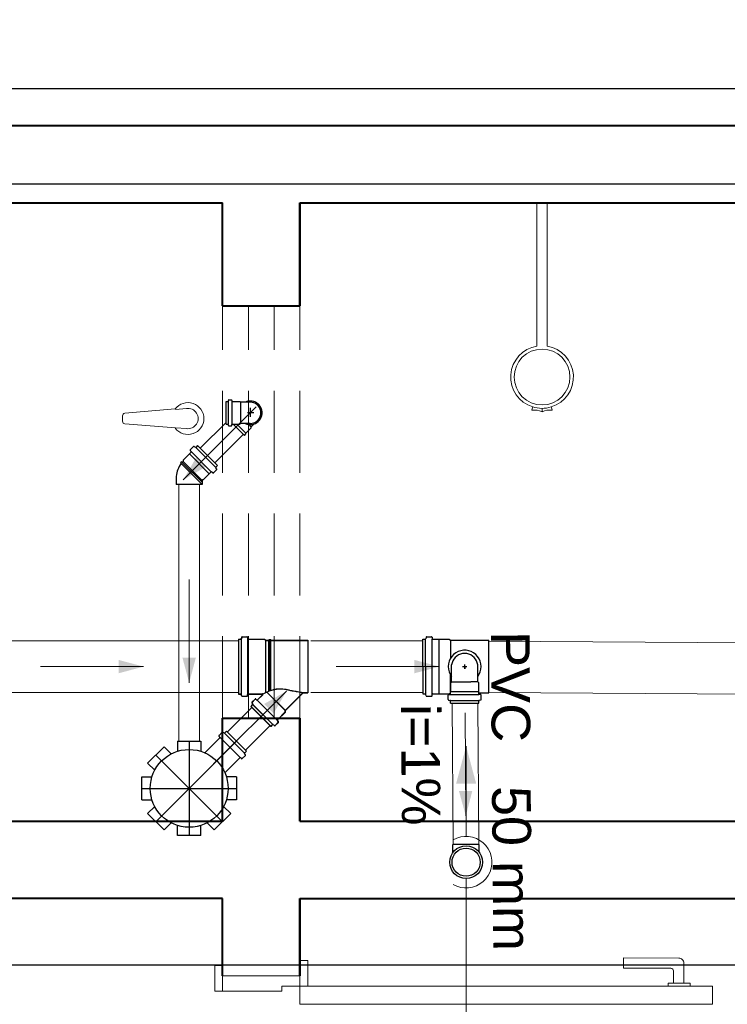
# Model space of a CAD drawing. Header units: millimetres. Extents: x 53 to 3943, y 29 to 3483.
# Tile 17 of 52: x 3880.69 to 3883.44, y 3420.02 to 3423.84. Entities that reach past the tile are written whole.
import ezdxf

# ---------------------------------------------------------------- set-up
doc = ezdxf.new("R2010")
doc.units = ezdxf.units.MM
doc.header["$MEASUREMENT"] = 0
doc.linetypes.add('DASHDOT', pattern=[2.54, 1.27, -0.635, 0, -0.635])
doc.linetypes.add('HIDDEN2', pattern=[0.47625, 0.3175, -0.15875])
doc.layers.get('0').update_dxf_attribs({"color": 5})
for name, color, linetype, lineweight in [('CV-Condutos', 1, 'Continuous', 5), ('CV-Indicação coluna', 5, 'Continuous', 5), ('CV-Sentido conduto', 9, 'Continuous', 5), ('CV-Textos conduto', 7, 'Continuous', 5), ('DI-Detalhes', 1, 'Continuous', 30), ('MB_ALVENARIA', 7, 'Continuous', 40), ('MB_ESQUADRIA', 7, 'Continuous', 5), ('MB_MOBILIÁRIO', 8, 'Continuous', 13), ('TQ-Condutos', 3, 'Continuous', 5), ('TQ-Sentido conduto', 9, 'Continuous', 5)]:
    doc.layers.add(name, color=color, linetype=linetype, lineweight=lineweight)
doc.layers.add('Simbolos', color=5, linetype='Continuous')
doc.layers.add('Simbolos_int', color=2, linetype='Continuous')
doc.styles.add('Arial', font='txt')

msp = doc.modelspace()

# ---------------------------------------------------------------- hatches: boundary and pattern name
at = {"layer": 'CV-Condutos', "linetype": 'Continuous'}
msp.add_hatch(color=256, dxfattribs=at).paths.add_polyline_path([(3882.4249, 3421.0167), (3882.3861, 3420.8719), (3882.4637, 3420.8719)])
at = {"layer": 'CV-Sentido conduto', "linetype": 'Continuous'}
msp.add_hatch(color=256, dxfattribs=at).paths.add_polyline_path([(3882.4236, 3420.7462), (3882.4487, 3420.843), (3882.397, 3420.8426)])
at = {"layer": 'TQ-Sentido conduto', "linetype": 'Continuous'}
for points in [[(3881.3276, 3422.0505), (3881.4142, 3422.1005), (3881.3776, 3422.1371)], [(3881.1734, 3421.3257), (3881.0768, 3421.3516), (3881.0768, 3421.2998)], [(3881.3504, 3421.2632), (3881.3763, 3421.3598), (3881.3245, 3421.3598)], [(3882.3211, 3421.3257), (3882.2245, 3421.3516), (3882.2245, 3421.2998)], [(3881.7281, 3421.2308), (3881.6415, 3421.1808), (3881.6781, 3421.1442)]]:
    msp.add_hatch(color=256, dxfattribs=at).paths.add_polyline_path(points)

# ---------------------------------------------------------------- linework, layer by layer
for p, q in [((3882.2574, 3421.326), (3882.2574, 3421.4326)), ((3882.2678, 3421.326), (3882.2678, 3421.4326)), ((3882.2933, 3421.2183), (3882.2933, 3421.4326)), ((3882.3197, 3421.2199), (3882.3197, 3421.4321)), ((3882.3636, 3421.4277), (3882.3636, 3421.3566)), ((3882.5134, 3421.2245), (3882.5134, 3421.4277)), ((3882.2574, 3421.326), (3882.2574, 3421.2194)), ((3882.2678, 3421.326), (3882.2678, 3421.2194)), ((3882.3685, 3421.2666), (3882.3685, 3421.3321)), ((3882.4112, 3421.3257), (3882.4272, 3421.3257)), ((3882.4192, 3421.3177), (3882.4192, 3421.3337)), ((3882.4192, 3421.3257), (3882.4192, 3421.3177)), ((3882.4699, 3421.2666), (3882.4699, 3421.3321)), ((3882.3636, 3421.2243), (3882.3636, 3421.2947)), ((3882.3649, 3421.263), (3882.3685, 3421.2666)), ((3882.3649, 3421.2294), (3882.3649, 3421.263)), ((3882.3685, 3421.2666), (3882.4427, 3421.2666)), ((3882.4699, 3421.2666), (3882.4427, 3421.2666)), ((3882.4735, 3421.263), (3882.4699, 3421.2666)), ((3882.4735, 3421.2294), (3882.4735, 3421.263)), ((3882.3556, 3421.1976), (3882.3556, 3421.2152)), ((3882.3571, 3421.1957), (3882.363, 3421.1941)), ((3882.3574, 3421.2172), (3882.3627, 3421.2176)), ((3882.3645, 3421.2196), (3882.3645, 3421.229)), ((3882.3645, 3421.2178), (3882.4739, 3421.2178)), ((3882.3649, 3421.2294), (3882.4735, 3421.2294)), ((3882.4739, 3421.2196), (3882.4739, 3421.229)), ((3882.4813, 3421.1957), (3882.4754, 3421.1941)), ((3882.481, 3421.2172), (3882.4757, 3421.2176)), ((3882.4828, 3421.1976), (3882.4828, 3421.2152)), ((3882.3645, 3421.1937), (3882.4739, 3421.1937)), ((3882.3645, 3421.1835), (3882.3645, 3421.1922)), ((3882.3645, 3421.1835), (3882.4739, 3421.1835)), ((3882.4739, 3421.1835), (3882.4739, 3421.1922))]:
    msp.add_line(p, q)
for points in [[(3882.4699, 3421.2873), (3882.4755, 3421.2961), (3882.4796, 3421.3057), (3882.482, 3421.3159), (3882.4828, 3421.3263), (3882.4818, 3421.3367), (3882.4792, 3421.3468), (3882.4749, 3421.3563), (3882.4692, 3421.365), (3882.4621, 3421.3727), (3882.4538, 3421.379), (3882.4446, 3421.384), (3882.4347, 3421.3874), (3882.4244, 3421.3891), (3882.414, 3421.3891), (3882.4037, 3421.3874), (3882.3938, 3421.384), (3882.3846, 3421.379), (3882.3763, 3421.3727), (3882.3692, 3421.365), (3882.3635, 3421.3563), (3882.3592, 3421.3468), (3882.3566, 3421.3367), (3882.3556, 3421.3263), (3882.3564, 3421.3159), (3882.3588, 3421.3057), (3882.3629, 3421.2961), (3882.3685, 3421.2873)], [(3882.4699, 3421.3321), (3882.4682, 3421.3401), (3882.4653, 3421.3477), (3882.4612, 3421.3548), (3882.456, 3421.3612), (3882.4498, 3421.3666), (3882.4429, 3421.371), (3882.4353, 3421.3742), (3882.4274, 3421.3761), (3882.4192, 3421.3768), (3882.411, 3421.3761), (3882.4031, 3421.3742), (3882.3955, 3421.371), (3882.3886, 3421.3666), (3882.3824, 3421.3612), (3882.3772, 3421.3548), (3882.3731, 3421.3477), (3882.3702, 3421.3401), (3882.3685, 3421.3321)], [(3882.3574, 3421.2172), (3882.3571, 3421.2171), (3882.3568, 3421.217), (3882.3565, 3421.2168), (3882.3562, 3421.2166), (3882.356, 3421.2164), (3882.3558, 3421.2161), (3882.3557, 3421.2158), (3882.3556, 3421.2155), (3882.3556, 3421.2152)], [(3882.3556, 3421.1976), (3882.3556, 3421.1973), (3882.3557, 3421.1971), (3882.3558, 3421.1968), (3882.3559, 3421.1965), (3882.3561, 3421.1963), (3882.3563, 3421.1961), (3882.3565, 3421.1959), (3882.3568, 3421.1958), (3882.3571, 3421.1957)], [(3882.3627, 3421.2176), (3882.363, 3421.2177), (3882.3633, 3421.2178), (3882.3636, 3421.2179), (3882.3639, 3421.2181), (3882.3641, 3421.2184), (3882.3643, 3421.2187), (3882.3644, 3421.219), (3882.3645, 3421.2193), (3882.3645, 3421.2196)], [(3882.3645, 3421.1922), (3882.3645, 3421.1925), (3882.3644, 3421.1927), (3882.3643, 3421.193), (3882.3642, 3421.1933), (3882.364, 3421.1935), (3882.3638, 3421.1937), (3882.3635, 3421.1939), (3882.3633, 3421.194), (3882.363, 3421.1941)], [(3882.4739, 3421.2196), (3882.4739, 3421.2193), (3882.474, 3421.219), (3882.4741, 3421.2187), (3882.4743, 3421.2184), (3882.4745, 3421.2181), (3882.4748, 3421.2179), (3882.4751, 3421.2178), (3882.4754, 3421.2177), (3882.4757, 3421.2176)], [(3882.4754, 3421.1941), (3882.4751, 3421.194), (3882.4748, 3421.1939), (3882.4746, 3421.1937), (3882.4744, 3421.1935), (3882.4742, 3421.1933), (3882.4741, 3421.193), (3882.474, 3421.1927), (3882.4739, 3421.1925), (3882.4739, 3421.1922)], [(3882.4828, 3421.2152), (3882.4828, 3421.2155), (3882.4827, 3421.2158), (3882.4826, 3421.2161), (3882.4824, 3421.2164), (3882.4822, 3421.2166), (3882.4819, 3421.2168), (3882.4816, 3421.217), (3882.4813, 3421.2171), (3882.481, 3421.2172)], [(3882.4813, 3421.1957), (3882.4816, 3421.1958), (3882.4818, 3421.1959), (3882.4821, 3421.1961), (3882.4823, 3421.1963), (3882.4825, 3421.1965), (3882.4826, 3421.1968), (3882.4827, 3421.1971), (3882.4828, 3421.1973), (3882.4828, 3421.1976)]]:
    msp.add_lwpolyline(points)
at = {"layer": 'CV-Condutos'}
for p, q in [((3882.3703, 3421.1835), (3882.3744, 3420.635)), ((3882.4703, 3421.1835), (3882.4744, 3420.6357))]:
    msp.add_line(p, q, dxfattribs=at)
for points in [[(3882.4249, 3420.6667), (3882.4249, 3421.0167)], [(3882.3749, 3420.4801), (3882.3889, 3420.4735), (3882.4037, 3420.469), (3882.4191, 3420.4669), (3882.4346, 3420.4672), (3882.4499, 3420.4699), (3882.4645, 3420.4749), (3882.4782, 3420.4821), (3882.4907, 3420.4914), (3882.5015, 3420.5025), (3882.5105, 3420.5151), (3882.5175, 3420.5289), (3882.5222, 3420.5437), (3882.5246, 3420.559), (3882.5246, 3420.5745), (3882.5222, 3420.5898), (3882.5175, 3420.6046), (3882.5105, 3420.6184), (3882.5015, 3420.631), (3882.4907, 3420.6421), (3882.4782, 3420.6513), (3882.4645, 3420.6586), (3882.4499, 3420.6636), (3882.4346, 3420.6663), (3882.4191, 3420.6666), (3882.4037, 3420.6645), (3882.3889, 3420.66), (3882.3749, 3420.6533)]]:
    msp.add_lwpolyline(points, dxfattribs=at)
at = {"layer": 'CV-Indicação coluna'}
msp.add_line((3882.4249, 3419.5458), (3882.4249, 3420.5031), dxfattribs=at)
at = {"layer": 'CV-Sentido conduto'}
msp.add_lwpolyline([(3882.4205, 3421.1462), (3882.4236, 3420.7462)], dxfattribs=at)
at = {"layer": 'DI-Detalhes'}
for points in [[(3866.2434, 3427.4661), (3889.9829, 3427.4661), (3889.9829, 3423.1976), (3866.2434, 3423.1976), (3866.2434, 3427.4661)], [(3877.7362, 3423.5694), (3890.0034, 3423.5694), (3890.0034, 3420.1674), (3877.7362, 3420.1674), (3877.7362, 3423.5694)]]:
    msp.add_lwpolyline(points, dxfattribs=at)
at = {"layer": 'MB_ALVENARIA'}
msp.add_line((3881.7803, 3420.4257), (3881.7803, 3420.1257), dxfattribs=at)
for points in [[(3878.7803, 3423.4257), (3887.5803, 3423.4257)], [(3878.7803, 3423.1257), (3881.4803, 3423.1257)], [(3881.4803, 3422.7257), (3881.4803, 3423.1257), (3881.4803, 3423.1257)], [(3881.7803, 3422.7257), (3881.7803, 3423.1257)], [(3881.7803, 3423.1257), (3887.5803, 3423.1257)], [(3881.7803, 3423.1257), (3881.7803, 3422.7257)], [(3881.4803, 3422.7257), (3881.7803, 3422.7257)], [(3881.4803, 3420.7257), (3881.4803, 3421.1257)], [(3881.4803, 3421.1257), (3881.7803, 3421.1257)], [(3881.7803, 3420.7257), (3881.7803, 3421.1257)], [(3881.7803, 3421.1257), (3881.7803, 3420.7257)], [(3878.7803, 3420.7257), (3881.4803, 3420.7257)], [(3881.7803, 3420.7257), (3885.9803, 3420.7257)], [(3881.4803, 3420.4257), (3878.4803, 3420.4257)], [(3881.4803, 3420.1257), (3881.4803, 3420.4257)], [(3881.7803, 3420.1257), (3881.7803, 3420.4257)], [(3881.7803, 3420.4257), (3885.9803, 3420.4257)]]:
    msp.add_lwpolyline(points, dxfattribs=at)
at = {"layer": 'MB_ESQUADRIA'}
for p, q in [((3883.0354, 3420.1949), (3883.0354, 3420.1549)), ((3883.2494, 3420.1948), (3883.0354, 3420.1949)), ((3883.2694, 3420.0975), (3883.2694, 3420.1748)), ((3881.4803, 3420.0657), (3881.4803, 3420.1357)), ((3881.4803, 3420.0657), (3881.4803, 3420.1357)), ((3881.7803, 3420.1257), (3881.4803, 3420.1257)), ((3881.7803, 3420.0855), (3881.7803, 3420.1356)), ((3881.7803, 3420.0855), (3881.7803, 3420.1356)), ((3883.0354, 3420.1549), (3883.2194, 3420.1548)), ((3883.2294, 3420.1448), (3883.2294, 3420.0975)), ((3883.2092, 3420.0975), (3883.2092, 3420.0848)), ((3883.2945, 3420.0975), (3883.2092, 3420.0975)), ((3883.2945, 3420.0848), (3883.2945, 3420.0975)), ((3881.7103, 3420.0656), (3881.4803, 3420.0657)), ((3881.7103, 3420.0656), (3881.4803, 3420.0657)), ((3881.7103, 3420.0856), (3881.7803, 3420.0856)), ((3881.7103, 3420.0856), (3881.7103, 3420.0656)), ((3881.7103, 3420.0856), (3881.7803, 3420.0856)), ((3881.7103, 3420.0856), (3881.7103, 3420.0656))]:
    msp.add_line(p, q, dxfattribs=at)
at = {"layer": 'MB_ESQUADRIA', "linetype": 'HIDDEN2'}
for points in [[(3881.4803, 3421.1257), (3881.4803, 3422.7257)], [(3881.5803, 3421.1257), (3881.5803, 3422.7257)], [(3881.6803, 3421.1257), (3881.6803, 3422.7257)], [(3881.7803, 3421.1257), (3881.7803, 3422.7257)]]:
    msp.add_lwpolyline(points, dxfattribs=at)
at = {"layer": 'MB_ESQUADRIA'}
for points in [[(3881.4803, 3420.0657), (3881.4503, 3420.0657), (3881.4503, 3420.1657), (3881.4803, 3420.1657), (3881.4803, 3420.1357)], [(3881.4803, 3420.0657), (3881.4503, 3420.0657), (3881.4503, 3420.1657), (3881.4803, 3420.1657), (3881.4803, 3420.1357)], [(3881.7803, 3420.1356), (3881.7803, 3420.1855), (3881.8103, 3420.1855), (3881.8103, 3420.0855), (3881.7803, 3420.0855), (3881.7803, 3420.0856)], [(3881.7803, 3420.1356), (3881.7803, 3420.1855), (3881.8103, 3420.1855), (3881.8103, 3420.0855), (3881.7803, 3420.0855), (3881.7803, 3420.0856)]]:
    msp.add_lwpolyline(points, dxfattribs=at)
msp.add_lwpolyline([(3881.7803, 3420.0155), (3883.3803, 3420.0155), (3883.3803, 3420.0855), (3881.7803, 3420.0855)], close=True, dxfattribs=at)
for centre, radius in [((3883.2494, 3420.1748), 0.02), ((3883.2194, 3420.1448), 0.01)]:
    msp.add_arc(centre, radius, 359.9711, 89.9711, dxfattribs=at)
at = {"layer": 'MB_MOBILIÁRIO'}
for p, q in [((3882.6994, 3422.5694), (3882.6994, 3423.1257)), ((3882.7394, 3423.1257), (3882.6994, 3423.1257)), ((3882.7394, 3422.5694), (3882.7394, 3423.1257)), ((3881.2964, 3422.3256), (3881.1011, 3422.3087)), ((3881.3396, 3422.3272), (3881.297, 3422.3239)), ((3882.6795, 3422.3222), (3882.6831, 3422.3335)), ((3882.7194, 3422.315), (3882.7194, 3422.3279)), ((3882.7194, 3422.315), (3882.7194, 3422.3279)), ((3882.7549, 3422.3332), (3882.7583, 3422.3222)), ((3881.0919, 3422.2987), (3881.0919, 3422.2778)), ((3881.2969, 3422.2526), (3881.1011, 3422.2678)), ((3881.3396, 3422.2493), (3881.2969, 3422.2526))]:
    msp.add_line(p, q, dxfattribs=at)
msp.add_circle((3882.7194, 3422.4495), 0.1083, dxfattribs=at)
for centre, radius, start, end in [((3882.7194, 3422.4495), 0.1216, 99.4687, 252.612), ((3882.7194, 3422.4495), 0.1216, 286.9908, 80.5313), ((3881.3457, 3422.2883), 0.0618, 217.1379, 142.8621), ((3881.1019, 3422.2987), 0.01, 94.4463, 180), ((3881.3457, 3422.2883), 0.0394, 261.1075, 98.8925), ((3882.6804, 3422.3219), 0.00097, 162.612, 276.0213), ((3882.6887, 3422.2438), 0.0775, 66.6467, 96.0213), ((3882.7194, 3422.4495), 0.1216, 252.612, 286.9908), ((3882.7501, 3422.2438), 0.0775, 84.7105, 113.3533), ((3882.7574, 3422.322), 0.00097, 264.7105, 16.9908), ((3881.1019, 3422.2778), 0.01, 180, 265.5537)]:
    msp.add_arc(centre, radius, start, end, dxfattribs=at)
at = {"layer": 'Simbolos'}
for p, q in [((3881.4936, 3422.2664), (3881.4936, 3422.3546)), ((3881.4936, 3422.3546), (3881.4998, 3422.3546)), ((3881.5025, 3422.3592), (3881.5017, 3422.3561)), ((3881.5045, 3422.3606), (3881.514, 3422.3606)), ((3881.516, 3422.3588), (3881.5162, 3422.3565)), ((3881.5182, 3422.3546), (3881.5466, 3422.3546)), ((3881.5466, 3422.3546), (3881.5495, 3422.3517)), ((3881.5681, 3422.3517), (3881.5495, 3422.3517)), ((3881.5876, 3422.3517), (3881.5681, 3422.3517)), ((3881.4936, 3422.2664), (3881.4998, 3422.2664)), ((3881.5025, 3422.2619), (3881.5017, 3422.265)), ((3881.516, 3422.2623), (3881.5162, 3422.2646)), ((3881.5182, 3422.2664), (3881.5466, 3422.2664)), ((3881.5647, 3422.2231), (3881.5214, 3422.2664)), ((3881.5466, 3422.2664), (3881.5495, 3422.2693)), ((3881.5681, 3422.2693), (3881.5495, 3422.2693)), ((3881.5876, 3422.2693), (3881.5681, 3422.2693)), ((3881.6029, 3422.2676), (3881.5915, 3422.2563)), ((3881.5045, 3422.2604), (3881.514, 3422.2604)), ((3881.5647, 3422.2231), (3881.5703, 3422.2288)), ((3881.5703, 3422.2316), (3881.5915, 3422.2528)), ((3881.5703, 3422.2288), (3881.5703, 3422.2316)), ((3881.5915, 3422.2528), (3881.5915, 3422.2563)), ((3881.3511, 3422.1509), (3881.3273, 3422.1271)), ((3881.3577, 3422.158), (3881.3511, 3422.1514)), ((3881.3511, 3422.1514), (3881.3511, 3422.1509)), ((3881.3545, 3422.1648), (3881.3579, 3422.1607)), ((3881.367, 3422.1799), (3881.3546, 3422.1675)), ((3881.3694, 3422.1802), (3881.3747, 3422.1771)), ((3881.3833, 3422.1836), (3881.3771, 3422.1774)), ((3881.3833, 3422.1836), (3881.4606, 3422.1062)), ((3881.3214, 3422.1203), (3881.3172, 3422.1161)), ((3881.3191, 3422.1138), (3881.3172, 3422.1161)), ((3881.3237, 3422.1183), (3881.3214, 3422.1203)), ((3881.3273, 3422.122), (3881.3237, 3422.1183)), ((3881.3273, 3422.1271), (3881.3273, 3422.122)), ((3881.4279, 3422.0741), (3881.4041, 3422.0503)), ((3881.4285, 3422.0741), (3881.4279, 3422.0741)), ((3881.4351, 3422.0807), (3881.4285, 3422.0741)), ((3881.4418, 3422.0774), (3881.4378, 3422.0808)), ((3881.4569, 3422.0899), (3881.4445, 3422.0775)), ((3881.4572, 3422.0923), (3881.4542, 3422.0977)), ((3881.4606, 3422.1062), (3881.4545, 3422.1001)), ((3881.2997, 3422.0571), (3881.2997, 3422.0322)), ((3881.4011, 3422.0483), (3881.4011, 3422.0322)), ((3881.4041, 3422.0503), (3881.4031, 3422.0503)), ((3881.5415, 3421.4327), (3881.5504, 3421.4327)), ((3881.5415, 3421.4327), (3881.5415, 3421.2197)), ((3881.542, 3421.4322), (3881.5509, 3421.4322)), ((3881.542, 3421.4322), (3881.542, 3421.2192)), ((3881.5538, 3421.44), (3881.5523, 3421.4342)), ((3881.5543, 3421.4395), (3881.5528, 3421.4337)), ((3881.5558, 3421.4415), (3881.5747, 3421.4415)), ((3881.5563, 3421.441), (3881.5752, 3421.441)), ((3881.5767, 3421.4397), (3881.5771, 3421.4345)), ((3881.5772, 3421.4392), (3881.5776, 3421.434)), ((3881.5791, 3421.4327), (3881.6428, 3421.4327)), ((3881.5796, 3421.4322), (3881.6433, 3421.4322)), ((3881.6428, 3421.4327), (3881.6477, 3421.4278)), ((3881.6433, 3421.4322), (3881.6482, 3421.4273)), ((3881.6477, 3421.4278), (3881.6601, 3421.4278)), ((3881.6482, 3421.4273), (3881.6606, 3421.4273)), ((3881.6601, 3421.4278), (3881.6603, 3421.4308)), ((3881.6603, 3421.4308), (3881.6662, 3421.4308)), ((3881.6606, 3421.4273), (3881.6608, 3421.4303)), ((3881.6608, 3421.4303), (3881.6667, 3421.4303)), ((3881.6665, 3421.4278), (3881.6662, 3421.4308)), ((3881.6665, 3421.4278), (3881.8105, 3421.4278)), ((3881.667, 3421.4273), (3881.6667, 3421.4303)), ((3881.667, 3421.4273), (3881.811, 3421.4273)), ((3881.8105, 3421.4278), (3881.8105, 3421.2246)), ((3881.811, 3421.4273), (3881.811, 3421.2241)), ((3882.2574, 3421.4326), (3882.2663, 3421.4326)), ((3882.2698, 3421.4399), (3882.2682, 3421.4341)), ((3882.2717, 3421.4414), (3882.2906, 3421.4414)), ((3882.2926, 3421.4396), (3882.2931, 3421.4344)), ((3882.2951, 3421.4326), (3882.3192, 3421.4326)), ((3882.3192, 3421.4326), (3882.3197, 3421.4321)), ((3882.3197, 3421.4321), (3882.3592, 3421.4321)), ((3882.3592, 3421.4321), (3882.3636, 3421.4277)), ((3882.3636, 3421.4277), (3882.5134, 3421.4277)), ((3881.5415, 3421.2197), (3881.5504, 3421.2197)), ((3881.542, 3421.2192), (3881.5509, 3421.2192)), ((3881.5538, 3421.2124), (3881.5523, 3421.2182)), ((3881.5543, 3421.2119), (3881.5528, 3421.2177)), ((3881.5558, 3421.2109), (3881.5747, 3421.2109)), ((3881.5563, 3421.2104), (3881.5752, 3421.2104)), ((3881.5767, 3421.2127), (3881.5771, 3421.2179)), ((3881.5772, 3421.2122), (3881.5776, 3421.2174)), ((3881.5791, 3421.2197), (3881.6338, 3421.2197)), ((3881.5796, 3421.2192), (3881.6343, 3421.2192)), ((3881.5938, 3421.1874), (3881.6062, 3421.1998)), ((3881.5943, 3421.1869), (3881.6067, 3421.1993)), ((3881.6089, 3421.1999), (3881.6129, 3421.1965)), ((3881.6094, 3421.1994), (3881.6134, 3421.196)), ((3881.6156, 3421.1967), (3881.6352, 3421.2163)), ((3881.6161, 3421.1962), (3881.6357, 3421.2158)), ((3881.7233, 3421.1553), (3881.7926, 3421.2246)), ((3881.7238, 3421.1548), (3881.7931, 3421.2241)), ((3881.7926, 3421.2246), (3881.8105, 3421.2246)), ((3881.7931, 3421.2241), (3881.811, 3421.2241)), ((3882.2574, 3421.2194), (3882.2663, 3421.2194)), ((3882.2698, 3421.2121), (3882.2682, 3421.218)), ((3882.2717, 3421.2106), (3882.2906, 3421.2106)), ((3882.2926, 3421.2125), (3882.2931, 3421.2176)), ((3882.2951, 3421.2194), (3882.3192, 3421.2194)), ((3882.3192, 3421.2194), (3882.3197, 3421.2199)), ((3882.3197, 3421.2199), (3882.3592, 3421.2199)), ((3882.3592, 3421.2199), (3882.3636, 3421.2243)), ((3882.3636, 3421.2245), (3882.3645, 3421.2245)), ((3882.4739, 3421.2245), (3882.5134, 3421.2245)), ((3881.59, 3421.1711), (3881.5962, 3421.1773)), ((3881.59, 3421.1711), (3881.6674, 3421.0938)), ((3881.5905, 3421.1706), (3881.5967, 3421.1768)), ((3881.5905, 3421.1706), (3881.6679, 3421.0933)), ((3881.5934, 3421.185), (3881.5965, 3421.1797)), ((3881.5939, 3421.1845), (3881.597, 3421.1792)), ((3881.6929, 3421.1193), (3881.7233, 3421.1497)), ((3881.6934, 3421.1188), (3881.7238, 3421.1492)), ((3881.7233, 3421.1497), (3881.7233, 3421.1553)), ((3881.7238, 3421.1492), (3881.7238, 3421.1548)), ((3881.6674, 3421.0938), (3881.6735, 3421.0999)), ((3881.6679, 3421.0933), (3881.674, 3421.0994)), ((3881.6813, 3421.0972), (3881.676, 3421.1002)), ((3881.6818, 3421.0967), (3881.6765, 3421.0997)), ((3881.6837, 3421.0975), (3881.6961, 3421.1099)), ((3881.6842, 3421.097), (3881.6966, 3421.1094)), ((3881.6962, 3421.1126), (3881.6928, 3421.1166)), ((3881.6967, 3421.1121), (3881.6933, 3421.1161)), ((3881.4693, 3421.0494), (3881.4112, 3420.9913)), ((3881.466, 3421.0561), (3881.4694, 3421.0521)), ((3881.4786, 3421.0712), (3881.4662, 3421.0588)), ((3881.481, 3421.0715), (3881.4863, 3421.0685)), ((3881.4949, 3421.0749), (3881.4887, 3421.0688)), ((3881.4949, 3421.0749), (3881.5722, 3420.9976)), ((3881.1892, 3420.9507), (3881.2528, 3421.0143)), ((3881.2528, 3421.0143), (3881.2803, 3420.9869)), ((3881.3054, 3421.0361), (3881.3054, 3420.9973)), ((3881.3054, 3421.0361), (3881.3954, 3421.0361)), ((3881.3954, 3421.0361), (3881.3954, 3420.9973)), ((3881.5467, 3420.972), (3881.4886, 3420.914)), ((3881.5534, 3420.9688), (3881.5494, 3420.9721)), ((3881.5685, 3420.9813), (3881.5561, 3420.9689)), ((3881.5688, 3420.9837), (3881.5657, 3420.989)), ((3881.5722, 3420.9976), (3881.5661, 3420.9914)), ((3881.1892, 3420.9507), (3881.2167, 3420.9232)), ((3881.1674, 3420.8981), (3881.2063, 3420.8981)), ((3881.1674, 3420.8081), (3881.1674, 3420.8981)), ((3881.5334, 3420.8981), (3881.4945, 3420.8981)), ((3881.5334, 3420.8981), (3881.5334, 3420.8081)), ((3881.1674, 3420.8081), (3881.2063, 3420.8081)), ((3881.1892, 3420.7555), (3881.2167, 3420.783)), ((3881.5116, 3420.7555), (3881.4841, 3420.783)), ((3881.5334, 3420.8081), (3881.4945, 3420.8081)), ((3881.2528, 3420.6919), (3881.1892, 3420.7555)), ((3881.5116, 3420.7555), (3881.448, 3420.6919)), ((3881.2528, 3420.6919), (3881.2803, 3420.7194)), ((3881.3054, 3420.6701), (3881.3054, 3420.709)), ((3881.3954, 3420.6701), (3881.3954, 3420.709)), ((3881.448, 3420.6919), (3881.4205, 3420.7194)), ((3881.3954, 3420.6701), (3881.3054, 3420.6701)), ((3882.3739, 3420.6048), (3882.3737, 3420.635)), ((3882.4753, 3420.6055), (3882.4751, 3420.6357))]:
    msp.add_line(p, q, dxfattribs=at)
for points in [[(3881.4998, 3422.3546), (3881.5001, 3422.3547), (3881.5004, 3422.3547), (3881.5006, 3422.3548), (3881.5009, 3422.355), (3881.5011, 3422.3551), (3881.5013, 3422.3554), (3881.5015, 3422.3556), (3881.5016, 3422.3559), (3881.5017, 3422.3561)], [(3881.5045, 3422.3606), (3881.5042, 3422.3606), (3881.5039, 3422.3606), (3881.5036, 3422.3604), (3881.5034, 3422.3603), (3881.5031, 3422.3601), (3881.5029, 3422.3599), (3881.5028, 3422.3597), (3881.5026, 3422.3594), (3881.5025, 3422.3592)], [(3881.516, 3422.3588), (3881.516, 3422.3591), (3881.5159, 3422.3594), (3881.5157, 3422.3597), (3881.5155, 3422.36), (3881.5153, 3422.3602), (3881.515, 3422.3604), (3881.5147, 3422.3605), (3881.5144, 3422.3606), (3881.514, 3422.3606)], [(3881.5162, 3422.3565), (3881.5163, 3422.3561), (3881.5164, 3422.3558), (3881.5165, 3422.3555), (3881.5167, 3422.3553), (3881.517, 3422.3551), (3881.5173, 3422.3549), (3881.5176, 3422.3548), (3881.5179, 3422.3547), (3881.5182, 3422.3546)], [(3881.5876, 3422.2694), (3881.5947, 3422.27), (3881.6017, 3422.2718), (3881.6082, 3422.2749), (3881.614, 3422.279), (3881.6191, 3422.2841), (3881.6232, 3422.29), (3881.6263, 3422.2965), (3881.6281, 3422.3034), (3881.6288, 3422.3105), (3881.6281, 3422.3177), (3881.6263, 3422.3246), (3881.6232, 3422.3311), (3881.6191, 3422.337), (3881.614, 3422.3421), (3881.6082, 3422.3462), (3881.6017, 3422.3492), (3881.5947, 3422.3511), (3881.5876, 3422.3517)], [(3881.5017, 3422.265), (3881.5016, 3422.2652), (3881.5015, 3422.2655), (3881.5013, 3422.2657), (3881.5011, 3422.2659), (3881.5009, 3422.2661), (3881.5006, 3422.2662), (3881.5004, 3422.2664), (3881.5001, 3422.2664), (3881.4998, 3422.2664)], [(3881.5182, 3422.2664), (3881.5179, 3422.2664), (3881.5176, 3422.2663), (3881.5173, 3422.2662), (3881.517, 3422.266), (3881.5167, 3422.2658), (3881.5165, 3422.2655), (3881.5164, 3422.2652), (3881.5163, 3422.2649), (3881.5162, 3422.2646)], [(3881.5025, 3422.2619), (3881.5026, 3422.2616), (3881.5028, 3422.2614), (3881.5029, 3422.2612), (3881.5031, 3422.2609), (3881.5034, 3422.2608), (3881.5036, 3422.2606), (3881.5039, 3422.2605), (3881.5042, 3422.2605), (3881.5045, 3422.2604)], [(3881.514, 3422.2604), (3881.5144, 3422.2605), (3881.5147, 3422.2605), (3881.515, 3422.2607), (3881.5153, 3422.2609), (3881.5155, 3422.2611), (3881.5157, 3422.2613), (3881.5159, 3422.2616), (3881.516, 3422.2619), (3881.516, 3422.2623)], [(3881.3546, 3422.1675), (3881.3544, 3422.1672), (3881.3542, 3422.167), (3881.3541, 3422.1666), (3881.354, 3422.1663), (3881.354, 3422.166), (3881.354, 3422.1657), (3881.3541, 3422.1654), (3881.3543, 3422.1651), (3881.3545, 3422.1648)], [(3881.3577, 3422.158), (3881.3579, 3422.1583), (3881.3581, 3422.1586), (3881.3582, 3422.1589), (3881.3583, 3422.1592), (3881.3583, 3422.1595), (3881.3583, 3422.1599), (3881.3582, 3422.1602), (3881.358, 3422.1605), (3881.3578, 3422.1607)], [(3881.3694, 3422.1802), (3881.3691, 3422.1803), (3881.3689, 3422.1804), (3881.3686, 3422.1805), (3881.3683, 3422.1805), (3881.368, 3422.1804), (3881.3677, 3422.1803), (3881.3674, 3422.1802), (3881.3672, 3422.1801), (3881.367, 3422.1799)], [(3881.3747, 3422.1771), (3881.375, 3422.177), (3881.3753, 3422.1769), (3881.3755, 3422.1769), (3881.3758, 3422.1769), (3881.3761, 3422.1769), (3881.3764, 3422.177), (3881.3767, 3422.1771), (3881.3769, 3422.1773), (3881.3771, 3422.1774)], [(3881.3191, 3422.1138), (3881.3152, 3422.1083), (3881.3117, 3422.1025), (3881.3086, 3422.0964), (3881.306, 3422.0902), (3881.3038, 3422.0838), (3881.302, 3422.0772), (3881.3008, 3422.0706), (3881.3, 3422.0638), (3881.2997, 3422.0571)], [(3881.4378, 3422.0808), (3881.4375, 3422.081), (3881.4372, 3422.0811), (3881.4369, 3422.0812), (3881.4366, 3422.0813), (3881.4362, 3422.0813), (3881.4359, 3422.0812), (3881.4356, 3422.0811), (3881.4353, 3422.0809), (3881.4351, 3422.0807)], [(3881.4418, 3422.0774), (3881.4421, 3422.0772), (3881.4424, 3422.0771), (3881.4427, 3422.077), (3881.443, 3422.077), (3881.4434, 3422.077), (3881.4437, 3422.077), (3881.444, 3422.0772), (3881.4443, 3422.0773), (3881.4445, 3422.0775)], [(3881.4545, 3422.1001), (3881.4543, 3422.0999), (3881.4541, 3422.0996), (3881.454, 3422.0994), (3881.4539, 3422.0991), (3881.4539, 3422.0988), (3881.4539, 3422.0985), (3881.454, 3422.0982), (3881.454, 3422.0979), (3881.4542, 3422.0977)], [(3881.4569, 3422.0899), (3881.4571, 3422.0902), (3881.4573, 3422.0904), (3881.4574, 3422.0907), (3881.4575, 3422.0909), (3881.4575, 3422.0912), (3881.4575, 3422.0915), (3881.4575, 3422.0918), (3881.4574, 3422.0921), (3881.4572, 3422.0923)], [(3881.4031, 3422.0503), (3881.4028, 3422.0503), (3881.4024, 3422.0502), (3881.4021, 3422.05), (3881.4018, 3422.0498), (3881.4016, 3422.0496), (3881.4014, 3422.0493), (3881.4012, 3422.049), (3881.4011, 3422.0487), (3881.4011, 3422.0483)], [(3881.5504, 3421.4327), (3881.5507, 3421.4327), (3881.5509, 3421.4328), (3881.5512, 3421.4329), (3881.5515, 3421.433), (3881.5517, 3421.4332), (3881.5519, 3421.4334), (3881.5521, 3421.4336), (3881.5522, 3421.4339), (3881.5523, 3421.4342)], [(3881.5509, 3421.4322), (3881.5512, 3421.4322), (3881.5514, 3421.4323), (3881.5517, 3421.4324), (3881.552, 3421.4325), (3881.5522, 3421.4327), (3881.5524, 3421.4329), (3881.5526, 3421.4331), (3881.5527, 3421.4334), (3881.5528, 3421.4337)], [(3881.5558, 3421.4415), (3881.5555, 3421.4415), (3881.5552, 3421.4414), (3881.5549, 3421.4413), (3881.5547, 3421.4411), (3881.5545, 3421.441), (3881.5542, 3421.4408), (3881.5541, 3421.4405), (3881.5539, 3421.4403), (3881.5539, 3421.44)], [(3881.5563, 3421.441), (3881.556, 3421.441), (3881.5557, 3421.4409), (3881.5554, 3421.4408), (3881.5552, 3421.4406), (3881.555, 3421.4405), (3881.5547, 3421.4403), (3881.5546, 3421.44), (3881.5544, 3421.4398), (3881.5544, 3421.4395)], [(3881.5767, 3421.4396), (3881.5766, 3421.44), (3881.5765, 3421.4403), (3881.5764, 3421.4406), (3881.5762, 3421.4408), (3881.5759, 3421.4411), (3881.5757, 3421.4412), (3881.5753, 3421.4414), (3881.575, 3421.4414), (3881.5747, 3421.4415)], [(3881.5772, 3421.4391), (3881.5771, 3421.4395), (3881.577, 3421.4398), (3881.5769, 3421.4401), (3881.5767, 3421.4403), (3881.5764, 3421.4406), (3881.5762, 3421.4407), (3881.5758, 3421.4409), (3881.5755, 3421.4409), (3881.5752, 3421.441)], [(3881.5771, 3421.4345), (3881.5772, 3421.4342), (3881.5773, 3421.4339), (3881.5775, 3421.4336), (3881.5777, 3421.4333), (3881.5779, 3421.4331), (3881.5782, 3421.4329), (3881.5785, 3421.4328), (3881.5788, 3421.4327), (3881.5791, 3421.4327)], [(3881.5776, 3421.434), (3881.5777, 3421.4337), (3881.5778, 3421.4334), (3881.578, 3421.4331), (3881.5782, 3421.4328), (3881.5784, 3421.4326), (3881.5787, 3421.4324), (3881.579, 3421.4323), (3881.5793, 3421.4322), (3881.5796, 3421.4322)], [(3882.2663, 3421.4326), (3882.2666, 3421.4326), (3882.2669, 3421.4327), (3882.2672, 3421.4328), (3882.2674, 3421.4329), (3882.2676, 3421.4331), (3882.2678, 3421.4333), (3882.268, 3421.4335), (3882.2682, 3421.4338), (3882.2682, 3421.4341)], [(3882.2717, 3421.4414), (3882.2714, 3421.4414), (3882.2712, 3421.4413), (3882.2709, 3421.4412), (3882.2706, 3421.441), (3882.2704, 3421.4409), (3882.2702, 3421.4407), (3882.27, 3421.4404), (3882.2699, 3421.4402), (3882.2698, 3421.4399)], [(3882.2926, 3421.4395), (3882.2926, 3421.4399), (3882.2925, 3421.4402), (3882.2923, 3421.4405), (3882.2921, 3421.4407), (3882.2919, 3421.441), (3882.2916, 3421.4411), (3882.2913, 3421.4413), (3882.291, 3421.4413), (3882.2906, 3421.4414)], [(3882.2931, 3421.4344), (3882.2931, 3421.4341), (3882.2932, 3421.4338), (3882.2934, 3421.4335), (3882.2936, 3421.4332), (3882.2939, 3421.433), (3882.2941, 3421.4328), (3882.2944, 3421.4327), (3882.2947, 3421.4326), (3882.2951, 3421.4326)], [(3881.5523, 3421.2182), (3881.5522, 3421.2185), (3881.5521, 3421.2187), (3881.5519, 3421.219), (3881.5517, 3421.2192), (3881.5515, 3421.2193), (3881.5512, 3421.2195), (3881.5509, 3421.2196), (3881.5507, 3421.2197), (3881.5504, 3421.2197)], [(3881.5528, 3421.2177), (3881.5527, 3421.218), (3881.5526, 3421.2182), (3881.5524, 3421.2185), (3881.5522, 3421.2187), (3881.552, 3421.2188), (3881.5517, 3421.219), (3881.5514, 3421.2191), (3881.5512, 3421.2192), (3881.5509, 3421.2192)], [(3881.5539, 3421.2124), (3881.5539, 3421.2121), (3881.5541, 3421.2118), (3881.5542, 3421.2116), (3881.5545, 3421.2114), (3881.5547, 3421.2112), (3881.5549, 3421.2111), (3881.5552, 3421.211), (3881.5555, 3421.2109), (3881.5558, 3421.2109)], [(3881.5544, 3421.2119), (3881.5544, 3421.2116), (3881.5546, 3421.2113), (3881.5547, 3421.2111), (3881.555, 3421.2109), (3881.5552, 3421.2107), (3881.5554, 3421.2106), (3881.5557, 3421.2105), (3881.556, 3421.2104), (3881.5563, 3421.2104)], [(3881.5747, 3421.2109), (3881.575, 3421.2109), (3881.5753, 3421.211), (3881.5757, 3421.2111), (3881.5759, 3421.2113), (3881.5762, 3421.2115), (3881.5764, 3421.2118), (3881.5765, 3421.2121), (3881.5766, 3421.2124), (3881.5767, 3421.2127)], [(3881.5752, 3421.2104), (3881.5755, 3421.2104), (3881.5758, 3421.2105), (3881.5762, 3421.2106), (3881.5764, 3421.2108), (3881.5767, 3421.211), (3881.5769, 3421.2113), (3881.577, 3421.2116), (3881.5771, 3421.2119), (3881.5772, 3421.2122)], [(3881.5791, 3421.2197), (3881.5788, 3421.2196), (3881.5785, 3421.2196), (3881.5782, 3421.2194), (3881.5779, 3421.2193), (3881.5777, 3421.219), (3881.5775, 3421.2188), (3881.5773, 3421.2185), (3881.5772, 3421.2182), (3881.5771, 3421.2178)], [(3881.5796, 3421.2192), (3881.5793, 3421.2191), (3881.579, 3421.2191), (3881.5787, 3421.2189), (3881.5784, 3421.2188), (3881.5782, 3421.2185), (3881.578, 3421.2183), (3881.5778, 3421.218), (3881.5777, 3421.2177), (3881.5776, 3421.2173)], [(3881.6088, 3421.1999), (3881.6086, 3421.2001), (3881.6083, 3421.2003), (3881.608, 3421.2004), (3881.6076, 3421.2004), (3881.6073, 3421.2004), (3881.607, 3421.2003), (3881.6067, 3421.2002), (3881.6064, 3421.2), (3881.6061, 3421.1998)], [(3881.6093, 3421.1994), (3881.6091, 3421.1996), (3881.6088, 3421.1998), (3881.6085, 3421.1999), (3881.6081, 3421.1999), (3881.6078, 3421.1999), (3881.6075, 3421.1998), (3881.6072, 3421.1997), (3881.6069, 3421.1995), (3881.6066, 3421.1993)], [(3881.6129, 3421.1965), (3881.6132, 3421.1964), (3881.6135, 3421.1962), (3881.6138, 3421.1961), (3881.6141, 3421.1961), (3881.6144, 3421.1961), (3881.6148, 3421.1962), (3881.6151, 3421.1963), (3881.6153, 3421.1964), (3881.6156, 3421.1967)], [(3881.6134, 3421.196), (3881.6137, 3421.1959), (3881.614, 3421.1957), (3881.6143, 3421.1956), (3881.6146, 3421.1956), (3881.6149, 3421.1956), (3881.6153, 3421.1957), (3881.6156, 3421.1958), (3881.6158, 3421.1959), (3881.6161, 3421.1962)], [(3881.6352, 3421.2163), (3881.6354, 3421.2165), (3881.6355, 3421.2167), (3881.6356, 3421.2169), (3881.6357, 3421.2172), (3881.6358, 3421.2174), (3881.6358, 3421.2177), (3881.6358, 3421.2179), (3881.6357, 3421.2182), (3881.6356, 3421.2184), (3881.6355, 3421.2187), (3881.6354, 3421.2189), (3881.6352, 3421.2191), (3881.635, 3421.2193), (3881.6348, 3421.2194), (3881.6345, 3421.2195), (3881.6343, 3421.2196), (3881.634, 3421.2197), (3881.6338, 3421.2197)], [(3881.6357, 3421.2158), (3881.6359, 3421.216), (3881.636, 3421.2162), (3881.6361, 3421.2164), (3881.6362, 3421.2167), (3881.6363, 3421.2169), (3881.6363, 3421.2172), (3881.6363, 3421.2174), (3881.6362, 3421.2177), (3881.6361, 3421.2179), (3881.636, 3421.2182), (3881.6359, 3421.2184), (3881.6357, 3421.2186), (3881.6355, 3421.2188), (3881.6353, 3421.2189), (3881.635, 3421.219), (3881.6348, 3421.2191), (3881.6345, 3421.2192), (3881.6343, 3421.2192)], [(3881.7926, 3421.2246), (3881.7923, 3421.2246), (3881.7921, 3421.2245), (3881.7919, 3421.2245), (3881.7917, 3421.2244), (3881.7915, 3421.2243), (3881.7914, 3421.2242), (3881.7912, 3421.224), (3881.791, 3421.2239), (3881.7909, 3421.2237)], [(3881.7931, 3421.2241), (3881.7928, 3421.2241), (3881.7926, 3421.224), (3881.7924, 3421.224), (3881.7922, 3421.2239), (3881.792, 3421.2238), (3881.7919, 3421.2237), (3881.7917, 3421.2235), (3881.7915, 3421.2234), (3881.7914, 3421.2232)], [(3882.2682, 3421.218), (3882.2682, 3421.2182), (3882.268, 3421.2185), (3882.2678, 3421.2187), (3882.2676, 3421.2189), (3882.2674, 3421.2191), (3882.2672, 3421.2192), (3882.2669, 3421.2194), (3882.2666, 3421.2194), (3882.2663, 3421.2194)], [(3882.2698, 3421.2121), (3882.2699, 3421.2118), (3882.27, 3421.2116), (3882.2702, 3421.2113), (3882.2704, 3421.2111), (3882.2706, 3421.211), (3882.2709, 3421.2108), (3882.2712, 3421.2107), (3882.2714, 3421.2107), (3882.2717, 3421.2106)], [(3882.2906, 3421.2106), (3882.291, 3421.2107), (3882.2913, 3421.2107), (3882.2916, 3421.2109), (3882.2919, 3421.2111), (3882.2921, 3421.2113), (3882.2923, 3421.2115), (3882.2925, 3421.2118), (3882.2926, 3421.2121), (3882.2926, 3421.2125)], [(3882.2951, 3421.2194), (3882.2947, 3421.2194), (3882.2944, 3421.2193), (3882.2941, 3421.2192), (3882.2939, 3421.219), (3882.2936, 3421.2188), (3882.2934, 3421.2185), (3882.2932, 3421.2182), (3882.2931, 3421.2179), (3882.2931, 3421.2176)], [(3881.5937, 3421.1874), (3881.5936, 3421.1872), (3881.5934, 3421.1869), (3881.5933, 3421.1867), (3881.5932, 3421.1864), (3881.5932, 3421.1861), (3881.5932, 3421.1858), (3881.5932, 3421.1855), (3881.5933, 3421.1853), (3881.5934, 3421.185)], [(3881.5942, 3421.1869), (3881.5941, 3421.1867), (3881.5939, 3421.1864), (3881.5938, 3421.1862), (3881.5937, 3421.1859), (3881.5937, 3421.1856), (3881.5937, 3421.1853), (3881.5937, 3421.185), (3881.5938, 3421.1848), (3881.5939, 3421.1845)], [(3881.5962, 3421.1773), (3881.5964, 3421.1775), (3881.5965, 3421.1777), (3881.5967, 3421.178), (3881.5967, 3421.1783), (3881.5968, 3421.1786), (3881.5968, 3421.1788), (3881.5967, 3421.1791), (3881.5966, 3421.1794), (3881.5965, 3421.1797)], [(3881.5967, 3421.1768), (3881.5969, 3421.177), (3881.597, 3421.1772), (3881.5972, 3421.1775), (3881.5972, 3421.1778), (3881.5973, 3421.1781), (3881.5973, 3421.1783), (3881.5972, 3421.1786), (3881.5971, 3421.1789), (3881.597, 3421.1792)], [(3881.6929, 3421.1193), (3881.6927, 3421.119), (3881.6926, 3421.1188), (3881.6924, 3421.1184), (3881.6924, 3421.1181), (3881.6924, 3421.1178), (3881.6924, 3421.1175), (3881.6925, 3421.1172), (3881.6926, 3421.1169), (3881.6928, 3421.1166)], [(3881.6934, 3421.1188), (3881.6932, 3421.1185), (3881.6931, 3421.1183), (3881.6929, 3421.1179), (3881.6929, 3421.1176), (3881.6929, 3421.1173), (3881.6929, 3421.117), (3881.693, 3421.1167), (3881.6931, 3421.1164), (3881.6933, 3421.1161)], [(3881.676, 3421.1002), (3881.6757, 3421.1004), (3881.6754, 3421.1004), (3881.6751, 3421.1005), (3881.6748, 3421.1005), (3881.6746, 3421.1005), (3881.6743, 3421.1004), (3881.674, 3421.1003), (3881.6738, 3421.1001), (3881.6735, 3421.0999)], [(3881.6765, 3421.0997), (3881.6762, 3421.0999), (3881.6759, 3421.0999), (3881.6756, 3421.1), (3881.6753, 3421.1), (3881.6751, 3421.1), (3881.6748, 3421.0999), (3881.6745, 3421.0998), (3881.6743, 3421.0996), (3881.674, 3421.0994)], [(3881.6813, 3421.0971), (3881.6815, 3421.097), (3881.6818, 3421.0969), (3881.6821, 3421.0969), (3881.6824, 3421.0969), (3881.6827, 3421.0969), (3881.683, 3421.097), (3881.6832, 3421.0971), (3881.6835, 3421.0973), (3881.6837, 3421.0975)], [(3881.6818, 3421.0966), (3881.682, 3421.0965), (3881.6823, 3421.0964), (3881.6826, 3421.0964), (3881.6829, 3421.0964), (3881.6832, 3421.0964), (3881.6835, 3421.0965), (3881.6837, 3421.0966), (3881.684, 3421.0968), (3881.6842, 3421.097)], [(3881.6961, 3421.1099), (3881.6963, 3421.1101), (3881.6965, 3421.1104), (3881.6966, 3421.1107), (3881.6967, 3421.111), (3881.6967, 3421.1114), (3881.6966, 3421.1117), (3881.6965, 3421.112), (3881.6964, 3421.1123), (3881.6962, 3421.1126)], [(3881.6966, 3421.1094), (3881.6968, 3421.1096), (3881.697, 3421.1099), (3881.6971, 3421.1102), (3881.6972, 3421.1105), (3881.6972, 3421.1109), (3881.6971, 3421.1112), (3881.697, 3421.1115), (3881.6969, 3421.1118), (3881.6967, 3421.1121)], [(3881.4662, 3421.0588), (3881.466, 3421.0586), (3881.4658, 3421.0583), (3881.4657, 3421.058), (3881.4656, 3421.0577), (3881.4656, 3421.0573), (3881.4656, 3421.057), (3881.4657, 3421.0567), (3881.4659, 3421.0564), (3881.4661, 3421.0561)], [(3881.4693, 3421.0494), (3881.4695, 3421.0496), (3881.4697, 3421.0499), (3881.4698, 3421.0502), (3881.4699, 3421.0505), (3881.4699, 3421.0509), (3881.4699, 3421.0512), (3881.4698, 3421.0515), (3881.4696, 3421.0518), (3881.4694, 3421.0521)], [(3881.481, 3421.0715), (3881.4807, 3421.0717), (3881.4804, 3421.0717), (3881.4801, 3421.0718), (3881.4799, 3421.0718), (3881.4796, 3421.0718), (3881.4793, 3421.0717), (3881.479, 3421.0716), (3881.4788, 3421.0714), (3881.4786, 3421.0712)], [(3881.4863, 3421.0685), (3881.4866, 3421.0683), (3881.4868, 3421.0682), (3881.4871, 3421.0682), (3881.4874, 3421.0682), (3881.4877, 3421.0682), (3881.488, 3421.0683), (3881.4882, 3421.0684), (3881.4885, 3421.0686), (3881.4887, 3421.0688)], [(3881.5494, 3420.9721), (3881.5491, 3420.9723), (3881.5488, 3420.9725), (3881.5485, 3420.9726), (3881.5482, 3420.9726), (3881.5478, 3420.9726), (3881.5475, 3420.9725), (3881.5472, 3420.9724), (3881.5469, 3420.9722), (3881.5467, 3420.972)], [(3881.5534, 3420.9688), (3881.5537, 3420.9686), (3881.554, 3420.9684), (3881.5543, 3420.9683), (3881.5546, 3420.9683), (3881.5549, 3420.9683), (3881.5553, 3420.9684), (3881.5556, 3420.9685), (3881.5559, 3420.9687), (3881.5561, 3420.9689)], [(3881.5661, 3420.9914), (3881.5659, 3420.9912), (3881.5657, 3420.991), (3881.5656, 3420.9907), (3881.5655, 3420.9904), (3881.5655, 3420.9901), (3881.5655, 3420.9898), (3881.5655, 3420.9895), (3881.5656, 3420.9893), (3881.5658, 3420.989)], [(3881.5685, 3420.9813), (3881.5687, 3420.9815), (3881.5688, 3420.9817), (3881.569, 3420.982), (3881.569, 3420.9823), (3881.5691, 3420.9826), (3881.5691, 3420.9829), (3881.569, 3420.9831), (3881.5689, 3420.9834), (3881.5688, 3420.9837)]]:
    msp.add_lwpolyline(points, dxfattribs=at)
for centre, radius in [((3881.3504, 3420.8531), 0.151), ((3882.4249, 3420.5667), 0.0636)]:
    msp.add_circle(centre, radius, dxfattribs=at)
at = {"layer": 'Simbolos_int'}
for p, q in [((3881.5013, 3422.3546), (3881.5013, 3422.2664)), ((3881.5164, 3422.3546), (3881.5164, 3422.2664)), ((3881.5495, 3422.3517), (3881.5495, 3422.2693)), ((3881.6015, 3422.3105), (3881.5769, 3422.3105)), ((3881.5876, 3422.3299), (3881.5876, 3422.2945)), ((3881.5703, 3422.2316), (3881.5355, 3422.2664)), ((3881.5915, 3422.2563), (3881.5826, 3422.2652)), ((3881.3511, 3422.1514), (3881.4285, 3422.0741)), ((3881.359, 3422.1593), (3881.4364, 3422.082)), ((3881.376, 3422.1764), (3881.4534, 3422.099)), ((3881.3191, 3422.1138), (3881.4008, 3422.0321)), ((3881.3237, 3422.1183), (3881.4011, 3422.0409)), ((3881.3273, 3422.122), (3881.4011, 3422.0483)), ((3881.4011, 3422.0322), (3881.2997, 3422.0322)), ((3881.5519, 3421.4327), (3881.5519, 3421.2197)), ((3881.5524, 3421.4322), (3881.5524, 3421.2192)), ((3881.5773, 3421.4327), (3881.5773, 3421.2197)), ((3881.5778, 3421.4322), (3881.5778, 3421.2192)), ((3881.6477, 3421.225), (3881.6477, 3421.4278)), ((3881.6482, 3421.2245), (3881.6482, 3421.4273)), ((3881.6601, 3421.2302), (3881.6601, 3421.4278)), ((3881.6606, 3421.2297), (3881.6606, 3421.4273)), ((3881.6665, 3421.2325), (3881.6665, 3421.4278)), ((3881.667, 3421.232), (3881.667, 3421.4273)), ((3881.6143, 3421.1954), (3881.6916, 3421.118)), ((3881.6148, 3421.1949), (3881.6921, 3421.1175)), ((3881.6518, 3421.2269), (3881.7233, 3421.1553)), ((3881.6523, 3421.2264), (3881.7238, 3421.1548)), ((3881.5973, 3421.1784), (3881.6746, 3421.101)), ((3881.5978, 3421.1779), (3881.6751, 3421.1005)), ((3881.4706, 3421.0507), (3881.548, 3420.9733)), ((3881.4876, 3421.0677), (3881.565, 3420.9903)), ((3882.4751, 3420.6357), (3882.3737, 3420.635))]:
    msp.add_line(p, q, dxfattribs=at)
at = {"layer": 'Simbolos_int', "linetype": 'DASHDOT'}
for p, q in [((3881.221, 3420.7237), (3881.5335, 3421.0363)), ((3881.3504, 3421.0361), (3881.3504, 3420.6701)), ((3881.221, 3420.9825), (3881.4798, 3420.7237)), ((3881.1674, 3420.8531), (3881.5334, 3420.8531))]:
    msp.add_line(p, q, dxfattribs=at)
at = {"layer": 'Simbolos_int'}
for points in [[(3881.6029, 3422.2676), (3881.6079, 3422.2697), (3881.6127, 3422.2725), (3881.6171, 3422.2757), (3881.621, 3422.2795), (3881.6245, 3422.2838), (3881.6274, 3422.2884), (3881.6298, 3422.2933), (3881.6316, 3422.2985), (3881.6327, 3422.3038), (3881.6332, 3422.3093), (3881.633, 3422.3148), (3881.6322, 3422.3202), (3881.6307, 3422.3254), (3881.6286, 3422.3305), (3881.6259, 3422.3353), (3881.6227, 3422.3397), (3881.6189, 3422.3437), (3881.6147, 3422.3472), (3881.6101, 3422.3502), (3881.6052, 3422.3526), (3881.6001, 3422.3544), (3881.5947, 3422.3556), (3881.5893, 3422.3561), (3881.5838, 3422.356), (3881.5784, 3422.3552), (3881.5731, 3422.3538), (3881.568, 3422.3517)], [(3881.568, 3422.2693), (3881.5744, 3422.2669), (3881.581, 3422.2654), (3881.5878, 3422.2649), (3881.5946, 3422.2655), (3881.6012, 3422.267), (3881.6075, 3422.2695), (3881.6134, 3422.2729), (3881.6187, 3422.2772), (3881.6233, 3422.2822), (3881.6271, 3422.2878), (3881.63, 3422.2939), (3881.632, 3422.3004), (3881.6331, 3422.3071), (3881.6331, 3422.3139), (3881.632, 3422.3207), (3881.63, 3422.3272), (3881.6271, 3422.3333), (3881.6233, 3422.3389), (3881.6187, 3422.3439), (3881.6134, 3422.3481), (3881.6075, 3422.3516), (3881.6012, 3422.3541), (3881.5946, 3422.3556), (3881.5878, 3422.3561), (3881.581, 3422.3557), (3881.5744, 3422.3542), (3881.568, 3422.3517)], [(3881.6881, 3421.2377), (3881.682, 3421.2365), (3881.6759, 3421.2351), (3881.6698, 3421.2335), (3881.6639, 3421.2316), (3881.658, 3421.2295), (3881.6522, 3421.2271), (3881.6466, 3421.2245), (3881.641, 3421.2217), (3881.6356, 3421.2186)], [(3881.6886, 3421.2372), (3881.6825, 3421.236), (3881.6764, 3421.2346), (3881.6703, 3421.233), (3881.6644, 3421.2311), (3881.6585, 3421.229), (3881.6527, 3421.2266), (3881.6471, 3421.224), (3881.6415, 3421.2212), (3881.6361, 3421.2181)], [(3881.7446, 3421.232), (3881.7385, 3421.2338), (3881.7323, 3421.2353), (3881.7261, 3421.2366), (3881.7198, 3421.2375), (3881.7135, 3421.2381), (3881.7071, 3421.2385), (3881.7008, 3421.2385), (3881.6944, 3421.2382), (3881.6881, 3421.2377)], [(3881.7451, 3421.2315), (3881.739, 3421.2333), (3881.7328, 3421.2348), (3881.7266, 3421.2361), (3881.7203, 3421.237), (3881.714, 3421.2376), (3881.7076, 3421.238), (3881.7013, 3421.238), (3881.6949, 3421.2377), (3881.6886, 3421.2372)], [(3881.7909, 3421.2237), (3881.7858, 3421.2247), (3881.7807, 3421.2258), (3881.7755, 3421.2267), (3881.7704, 3421.2277), (3881.7652, 3421.2286), (3881.7601, 3421.2295), (3881.7549, 3421.2304), (3881.7497, 3421.2312), (3881.7446, 3421.232)], [(3881.7914, 3421.2232), (3881.7863, 3421.2242), (3881.7812, 3421.2253), (3881.776, 3421.2262), (3881.7709, 3421.2272), (3881.7657, 3421.2281), (3881.7606, 3421.229), (3881.7554, 3421.2299), (3881.7502, 3421.2307), (3881.7451, 3421.2315)]]:
    msp.add_lwpolyline(points, dxfattribs=at)
msp.add_circle((3882.4249, 3420.5667), 0.0547, dxfattribs=at)
at = {"layer": 'TQ-Condutos'}
for p, q in [((3881.4936, 3422.2731), (3881.3937, 3422.1732)), ((3881.5607, 3422.2271), (3881.4502, 3422.1166)), ((3881.3104, 3422.0322), (3881.3104, 3421.0361)), ((3881.3904, 3422.0322), (3881.3904, 3421.0361)), ((3880.2991, 3421.4257), (3881.5415, 3421.4257)), ((3881.823, 3421.4257), (3882.2574, 3421.4257)), ((3882.5134, 3421.425), (3887.7841, 3421.389)), ((3880.2991, 3421.2257), (3881.5415, 3421.2257)), ((3881.823, 3421.2257), (3882.2574, 3421.2257)), ((3882.5134, 3421.225), (3887.7827, 3421.1891)), ((3881.4982, 3421.0716), (3881.5939, 3421.1673)), ((3881.5689, 3421.0009), (3881.6646, 3421.0966))]:
    msp.add_line(p, q, dxfattribs=at)
at = {"layer": 'TQ-Sentido conduto'}
for points in [[(3881.6104, 3422.3334), (3881.3276, 3422.0505)], [(3881.3504, 3421.6632), (3881.3504, 3421.2632)], [(3880.7734, 3421.3257), (3881.1734, 3421.3257)], [(3881.9211, 3421.3257), (3882.3211, 3421.3257)], [(3881.4453, 3420.948), (3881.7281, 3421.2308)]]:
    msp.add_lwpolyline(points, dxfattribs=at)

# ---------------------------------------------------------------- texts
at = {"layer": 'CV-Textos conduto', "char_height": 0.15, "rotation": 270.4295, "line_spacing_factor": 0.6, "style": 'Arial'}
for s, insert, width, attachment_point in [('PVC', (3882.5219, 3421.032), 0.863584, 9), ('i=1%', (3882.1726, 3420.9443), 0.945615, 8), ('50 mm', (3882.5232, 3420.862), 1.283584, 7)]:
    msp.add_mtext(s, dxfattribs=dict(at, insert=insert, width=width, attachment_point=attachment_point))

doc.saveas('drawing.dxf')
